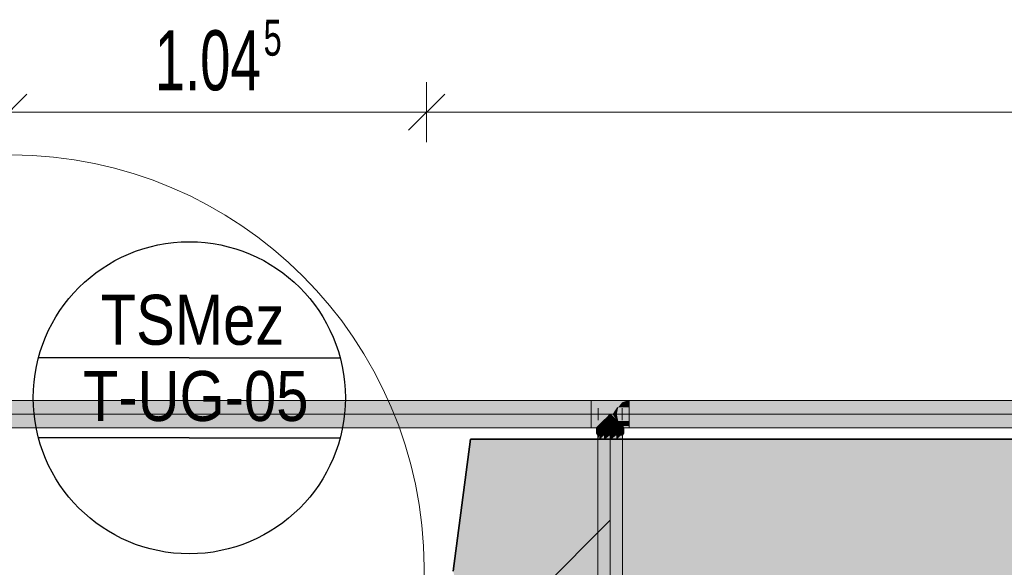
# Model space of a CAD drawing. Extents: x 69 to 739, y -141 to 453.
# Tile 38 of 48: x 231 to 281, y 293 to 321. Entities that reach past the tile are written whole.
import ezdxf

# ---------------------------------------------------------------- set-up
doc = ezdxf.new("R2010")
doc.units = 0
doc.layers.get('0').update_dxf_attribs({"lineweight": 5})
for name, color, linetype, lineweight in [('0-Shading', 7, 'Continuous', 5), ('5_UG-BESTAND', 7, 'Continuous', 25), ('5_UG-NEU', 7, 'Continuous', 25), ('5_UG-TEXT-MASS', 7, 'Continuous', 25), ('5_UG-TÜRSTEMPEL', 7, 'Continuous', 25)]:
    doc.layers.add(name, color=color, linetype=linetype, lineweight=lineweight)
for name, color, linetype, lineweight, true_color in [('Ausgeblendet', 3, 'Continuous', 35, 0x00ff00), ('S_Kaltwasser', 7, 'Continuous', 18, 0x006000), ('S_Kaltwasser_Beschriftung', 7, 'Continuous', 18, 0x005e00)]:
    doc.layers.add(name, color=color, linetype=linetype, lineweight=lineweight, true_color=true_color)
doc.styles.get("Standard").update_dxf_attribs({"font": 'arial.ttf'})

# ---------------------------------------------------------------- blocks, each defined once
blk = doc.blocks.new('Shading-A06HSZP5NL', base_point=(467.527, 214.199))
at = {"layer": '0-Shading', "color": 98, "true_color": 0x003c00}
for points in [[(176.663, 301.674), (177.119, 301.583), (242.524, 301.674), (241.255, 301.583)], [(241.255, 301.583), (259.873, 301.583), (242.524, 301.674), (259.873, 301.674)], [(261.675, 301.674), (259.873, 301.674), (261.414, 301.583), (259.873, 301.583)], [(261.777, 301.674), (261.675, 301.674), (261.777, 301.583), (261.414, 301.583)], [(261.777, 301.674), (261.777, 301.583), (299.381, 301.674), (299.041, 301.583)], [(179.962, 300.406), (179.946, 300.314), (241.255, 300.406), (242.524, 300.314)], [(242.524, 300.314), (259.873, 300.314), (241.255, 300.406), (259.873, 300.406)], [(259.873, 300.406), (259.873, 300.314), (261.777, 300.406), (261.777, 300.314)], [(261.777, 300.406), (261.777, 300.314), (299.041, 300.406), (299.381, 300.314)], [(260.288, 299.952), (260.205, 299.952), (260.205, 299.703)], [(260.205, 299.272), (260.288, 299.703), (260.205, 299.703), (260.288, 299.952)], [(260.205, 298.773), (260.288, 299.272), (260.205, 299.272), (260.288, 299.703)], [(261.445, 299.952), (261.362, 299.952), (261.445, 289.27), (261.362, 289.27)], [(260.205, 298.342), (260.288, 298.773), (260.205, 298.773), (260.288, 299.272)], [(260.205, 298.092), (260.288, 298.342), (260.205, 298.342), (260.288, 298.773)], [(260.288, 289.27), (260.288, 298.342), (260.205, 289.27), (260.205, 298.092)]]:
    blk.add_solid(points, dxfattribs=at)
at = {"layer": '0-Shading', "color": 98, "true_color": 0x005100}
for points in [[(177.119, 301.583), (177.892, 301.334), (241.255, 301.583), (240.327, 301.334)], [(240.327, 301.334), (259.873, 301.334), (241.255, 301.583), (259.873, 301.583)], [(261.25, 301.37), (261.414, 301.583), (259.873, 301.334), (259.873, 301.583)], [(261.25, 301.37), (259.873, 301.334), (261.165, 301.334)], [(261.223, 301.334), (261.25, 301.37), (261.165, 301.334)], [(261.777, 301.583), (261.414, 301.583), (261.777, 301.334), (261.223, 301.334)], [(261.777, 301.583), (261.777, 301.334), (299.041, 301.583), (298.792, 301.334)], [(179.534, 300.654), (179.962, 300.406), (240.327, 300.654), (241.255, 300.406)], [(241.255, 300.406), (259.873, 300.406), (240.327, 300.654), (259.873, 300.654)], [(261.223, 300.654), (259.873, 300.654), (261.414, 300.406), (259.873, 300.406)], [(261.777, 300.654), (261.223, 300.654), (261.777, 300.406), (261.414, 300.406)], [(261.777, 300.654), (261.777, 300.406), (298.792, 300.654), (299.041, 300.406)], [(260.515, 299.952), (260.288, 299.952), (260.288, 299.703)], [(260.288, 299.272), (260.515, 299.703), (260.288, 299.703), (260.515, 299.952)], [(260.288, 298.773), (260.515, 299.272), (260.288, 299.272), (260.515, 299.703)], [(261.362, 299.952), (261.135, 299.952), (261.135, 299.703)], [(261.362, 289.27), (261.362, 299.952), (261.135, 289.27), (261.135, 299.703)], [(260.288, 298.342), (260.515, 298.773), (260.288, 298.773), (260.515, 299.272)], [(260.515, 289.27), (260.515, 298.773), (260.288, 289.27), (260.288, 298.342)]]:
    blk.add_solid(points, dxfattribs=at)
at = {"layer": '0-Shading', "color": 98, "true_color": 0x005e00}
for points in [[(177.892, 301.334), (178.776, 300.994), (240.327, 301.334), (239.987, 300.994)], [(239.987, 300.994), (259.873, 300.994), (240.327, 301.334), (259.873, 301.334)], [(261.165, 301.334), (259.873, 301.334), (260.945, 300.994), (259.873, 300.994)], [(261.153, 300.994), (261.223, 301.334), (260.945, 300.994), (261.165, 301.334)], [(261.777, 301.334), (261.223, 301.334), (261.777, 300.994), (261.153, 300.994)], [(261.777, 301.334), (261.777, 300.994), (298.792, 301.334), (298.701, 300.994)], [(178.776, 300.994), (179.534, 300.654), (239.987, 300.994), (240.327, 300.654)], [(240.327, 300.654), (259.873, 300.654), (239.987, 300.994), (259.873, 300.994)], [(260.945, 300.994), (259.873, 300.994), (261.165, 300.654), (259.873, 300.654)], [(261.223, 300.654), (261.153, 300.994), (261.165, 300.654), (260.945, 300.994)], [(261.777, 300.994), (261.153, 300.994), (261.777, 300.654), (261.223, 300.654)], [(261.777, 300.994), (261.777, 300.654), (298.701, 300.994), (298.792, 300.654)], [(260.825, 299.952), (260.515, 299.952), (260.515, 299.703)], [(260.515, 299.272), (260.825, 299.703), (260.515, 299.703), (260.825, 299.952)], [(260.515, 298.773), (260.825, 299.272), (260.515, 299.272), (260.825, 299.703)], [(261.135, 299.952), (260.825, 299.952), (260.825, 299.703)], [(260.825, 299.272), (261.135, 299.703), (260.825, 299.703), (261.135, 299.952)], [(261.135, 289.27), (261.135, 299.703), (260.825, 289.27), (260.825, 299.272)], [(260.825, 289.27), (260.825, 299.272), (260.515, 289.27), (260.515, 298.773)]]:
    blk.add_solid(points, dxfattribs=at)
at = {"layer": '0-Shading', "color": 98, "true_color": 0x005c00}
for points in [[(260.649, 300.818), (260.485, 300.654), (260.649, 300.722)], [(260.485, 300.654), (260.485, 300.472), (260.649, 300.722), (260.649, 300.49)], [(261.165, 300.654), (261.001, 300.818), (261.001, 300.722)], [(261.165, 300.654), (261.001, 300.722), (261.165, 300.472), (261.001, 300.49)], [(260.649, 300.49), (260.485, 300.472), (260.649, 300.078), (260.485, 300.042)], [(261.165, 300.472), (261.001, 300.49), (261.165, 300.042), (261.001, 300.078)], [(260.485, 300.042), (260.649, 300.042), (260.649, 300.078)], [(261.001, 300.078), (261.001, 300.042), (261.165, 300.042)]]:
    blk.add_solid(points, dxfattribs=at)
at = {"layer": '0-Shading', "color": 98, "true_color": 0x005f00}
for points in [[(260.825, 300.994), (260.649, 300.818), (260.825, 300.746), (260.649, 300.722)], [(260.649, 300.722), (260.649, 300.49), (260.825, 300.746), (260.825, 300.497)], [(261.001, 300.818), (260.825, 300.994), (261.001, 300.722), (260.825, 300.746)], [(260.825, 300.746), (260.825, 300.497), (261.001, 300.722), (261.001, 300.49)], [(260.825, 300.497), (260.649, 300.49), (260.825, 300.042), (260.649, 300.078)], [(261.001, 300.49), (260.825, 300.497), (261.001, 300.078), (260.825, 300.042)], [(260.649, 300.078), (260.649, 300.042), (260.825, 300.042)], [(260.825, 300.042), (261.001, 300.042), (261.001, 300.078)]]:
    blk.add_solid(points, dxfattribs=at)
at = {"layer": '0-Shading', "color": 98, "true_color": 0x003600}
for points in [[(260.145, 300.314), (260.145, 300.042), (260.168, 300.338), (260.168, 300.078)], [(261.482, 300.338), (261.482, 300.078), (261.505, 300.314), (261.505, 300.042)], [(260.145, 300.042), (260.168, 300.042), (260.168, 300.078)], [(261.482, 300.078), (261.482, 300.042), (261.505, 300.042)]]:
    blk.add_solid(points, dxfattribs=at)
at = {"layer": '0-Shading', "color": 98, "true_color": 0x004200}
for points in [[(260.168, 300.338), (260.168, 300.078), (260.236, 300.406), (260.236, 300.042)], [(261.414, 300.406), (261.414, 300.042), (261.482, 300.338), (261.482, 300.078)], [(260.168, 300.078), (260.168, 300.042), (260.236, 300.042)], [(261.414, 300.042), (261.482, 300.042), (261.482, 300.078)]]:
    blk.add_solid(points, dxfattribs=at)
at = {"layer": '0-Shading', "color": 98, "true_color": 0x004d00}
for points in [[(260.236, 300.406), (260.344, 300.443), (260.344, 300.514)], [(260.344, 300.443), (260.236, 300.406), (260.344, 300.078), (260.236, 300.042)], [(261.306, 300.514), (261.306, 300.443), (261.414, 300.406)], [(261.414, 300.406), (261.306, 300.443), (261.414, 300.042), (261.306, 300.078)], [(260.236, 300.042), (260.344, 300.042), (260.344, 300.078)], [(261.306, 300.078), (261.306, 300.042), (261.414, 300.042)]]:
    blk.add_solid(points, dxfattribs=at)
at = {"layer": '0-Shading', "color": 98, "true_color": 0x005600}
for points in [[(260.344, 300.514), (260.344, 300.443), (260.485, 300.654), (260.485, 300.472)], [(260.485, 300.472), (260.344, 300.443), (260.485, 300.042), (260.344, 300.078)], [(261.165, 300.654), (261.165, 300.472), (261.306, 300.514), (261.306, 300.443)], [(261.306, 300.443), (261.165, 300.472), (261.306, 300.078), (261.165, 300.042)], [(260.344, 300.078), (260.344, 300.042), (260.485, 300.042)], [(260.825, 300.042), (260.485, 300.042), (260.825, 299.952), (260.515, 299.952)], [(261.165, 300.042), (260.825, 300.042), (261.135, 299.952), (260.825, 299.952)], [(261.165, 300.042), (261.306, 300.042), (261.306, 300.078)]]:
    blk.add_solid(points, dxfattribs=at)
at = {"layer": '0-Shading', "color": 98, "true_color": 0x003a00}
for points in [[(260.236, 300.042), (260.145, 300.042), (260.288, 299.952), (260.205, 299.952)], [(261.505, 300.042), (261.414, 300.042), (261.445, 299.952), (261.362, 299.952)]]:
    blk.add_solid(points, dxfattribs=at)
at = {"layer": '0-Shading', "color": 98, "true_color": 0x004c00}
for points in [[(260.485, 300.042), (260.236, 300.042), (260.515, 299.952), (260.288, 299.952)], [(261.414, 300.042), (261.165, 300.042), (261.362, 299.952), (261.135, 299.952)]]:
    blk.add_solid(points, dxfattribs=at)
blk = doc.blocks.new('Referenz-A06HSZPONL', base_point=(0, -118.617))
at = {"layer": '5_UG-BESTAND', "color": 0, "lineweight": 35}
for p, q in [((253.845, 299.739), (252.977, 293.138)), ((321.789, 299.739), (253.845, 299.739))]:
    blk.add_line(p, q, dxfattribs=at)
at = {"layer": '5_UG-NEU', "color": 0, "lineweight": 13}
blk.add_line((251.519, 293.339), (251.519, 292.939), dxfattribs=at)
blk.add_ellipse((230.835, 293.271), major_axis=(20.684, 0.068), ratio=1, start_param=0, end_param=1.564261, dxfattribs=at)
at = {"layer": '5_UG-TEXT-MASS', "color": 0, "lineweight": 13}
for p, q in [((251.65, 316.087), (251.65, 317.587)), ((229.871, 315.187), (231.671, 316.987)), ((250.75, 315.187), (252.55, 316.987)), ((230.771, 316.087), (251.65, 316.087)), ((251.65, 316.087), (251.65, 314.587)), ((251.65, 316.087), (321.789, 316.087))]:
    blk.add_line(p, q, dxfattribs=at)
at = {"layer": '5_UG-TÜRSTEMPEL', "color": 0, "lineweight": -2}
for p, q in [((239.788, 303.813), (232.249, 303.813)), ((239.788, 303.813), (247.327, 303.813)), ((239.788, 299.813), (232.249, 299.813)), ((239.788, 299.813), (247.327, 299.813))]:
    blk.add_line(p, q, dxfattribs=at)
blk.add_circle((239.788, 301.813), 7.8, dxfattribs=at)
at = {"layer": 'Ausgeblendet', "color": 0, "linetype": 'Continuous', "lineweight": 13, "ltscale": 0.13}
for points in [[(253.845, 289.761), (252.977, 293.138), (253.845, 299.739)], [(253.845, 289.761), (253.845, 299.739), (321.608, 289.761)], [(321.608, 289.761), (253.845, 299.739), (321.608, 299.739)]]:
    blk.add_solid(points, dxfattribs=at)
at = {"layer": '5_UG-TEXT-MASS', "color": 0, "lineweight": -2, "attachment_point": 1}
for s, insert, char_height in [('{\\W0.65;\\fArial;5}', (243.497, 320.717), 1.8), ('{\\W0.65;\\fArial;1.04}', (238.059, 320.186), 3)]:
    blk.add_mtext(s, dxfattribs=dict(at, insert=insert, char_height=char_height))
at = {"layer": '5_UG-TÜRSTEMPEL', "color": 0, "lineweight": -2, "char_height": 2.5, "attachment_point": 1}
for s, insert in [('{\\W0.83;\\fArial;TSMez}', (235.359, 306.965)), ('{\\W0.83;\\fArial;T-UG-05}', (234.471, 303.154))]:
    blk.add_mtext(s, dxfattribs=dict(at, insert=insert))
blk = doc.blocks.new('Sanpress INOX-A06HSZPWNL', base_point=(260.825, 288.402))
at = {"color": 0, "linetype": 'ByBlock', "lineweight": -2, "ltscale": 0.18}
blk.add_line((260.825, 288.402), (260.825, 300.994), dxfattribs=at)
blk = doc.blocks.new('Bauteilbeschriftung-A06HSZPYNL', base_point=(215.598, 269.432))
at = {"color": 0, "linetype": 'ByBlock', "lineweight": -2, "ltscale": 0.18}
blk.add_line((254.559, 289.432), (260.825, 295.698), dxfattribs=at)
at = {"color": 0, "lineweight": -2}
for p, q in [((215.598, 289.432), (254.559, 289.432)), ((215.598, 269.432), (215.598, 289.432)), ((254.559, 289.432), (254.559, 269.432)), ((215.598, 284.432), (254.559, 284.432)), ((215.598, 279.432), (254.559, 279.432)), ((215.598, 274.432), (254.559, 274.432)), ((254.559, 269.432), (215.598, 269.432))]:
    blk.add_line(p, q, dxfattribs=at)
at = {"color": 0, "linetype": 'ByBlock', "lineweight": -2, "ltscale": 0.18, "char_height": 2, "attachment_point": 1}
for s, insert in [('{\\fArial;DN 20}', (216.264, 287.932)), ('{\\fArial;Mitte Bauteil = 227 cm ab FFB}', (216.264, 282.932)), ('{\\fArial;VR = 0.43 l/s}', (216.264, 277.932)), ('{\\fArial;Sanpress INOX}', (216.264, 272.932))]:
    blk.add_mtext(s, dxfattribs=dict(at, insert=insert))
blk = doc.blocks.new('Sanpress INOX-A06HSZQ4NL', base_point=(260.825, 300.395))
at = {"color": 0, "linetype": 'ByBlock', "lineweight": -2, "ltscale": 0.18}
blk.add_line((319.852, 300.994), (260.825, 300.994), dxfattribs=at)
blk = doc.blocks.new('Sanpress INOX-A06HSZQKNL', base_point=(128.907, 144.927))
at = {"color": 0, "linetype": 'ByBlock', "lineweight": -2, "ltscale": 0.18}
blk.add_line((260.825, 300.994), (128.907, 300.994), dxfattribs=at)
blk = doc.blocks.new('T-Stück-A06HSZQQNL', base_point=(260.225, 300.394))
at = {"color": 0, "lineweight": -2}
for p, q in [((260.225, 301.294), (260.225, 300.694)), ((261.425, 300.694), (261.425, 301.294)), ((260.525, 300.394), (261.125, 300.394))]:
    blk.add_line(p, q, dxfattribs=at)
blk = doc.blocks.new('Geometrie-A06HSZRCNL', base_point=(128.227, 144.777))
at = {"layer": 'S_Kaltwasser'}
for p, q in [((259.873, 301.674), (129.927, 301.674)), ((259.873, 301.276), (259.873, 301.674)), ((261.777, 301.674), (259.873, 301.674)), ((259.873, 301.674), (259.873, 301.276)), ((318.832, 301.674), (261.777, 301.674)), ((261.777, 301.276), (261.777, 301.674)), ((261.777, 301.674), (261.777, 301.276)), ((259.873, 300.713), (259.873, 301.276)), ((259.873, 301.276), (259.873, 300.713)), ((261.777, 300.713), (261.777, 301.276)), ((261.777, 301.276), (261.777, 300.713)), ((259.873, 300.314), (259.873, 300.713)), ((259.873, 300.713), (259.873, 300.314)), ((260.485, 300.654), (260.649, 300.818)), ((260.649, 300.818), (260.485, 300.654)), ((260.649, 300.818), (260.825, 300.994)), ((260.825, 300.994), (260.649, 300.818)), ((260.825, 300.994), (261.001, 300.818)), ((261.001, 300.818), (260.825, 300.994)), ((261.001, 300.818), (261.165, 300.654)), ((261.165, 300.654), (261.001, 300.818)), ((261.777, 300.314), (261.777, 300.713)), ((261.777, 300.713), (261.777, 300.314)), ((129.927, 300.314), (259.873, 300.314)), ((259.873, 300.314), (261.777, 300.314)), ((260.145, 300.314), (260.168, 300.338)), ((260.168, 300.338), (260.145, 300.314)), ((260.145, 300.042), (260.145, 300.314)), ((260.168, 300.338), (260.236, 300.406)), ((260.236, 300.406), (260.168, 300.338)), ((260.236, 300.406), (260.344, 300.514)), ((260.344, 300.514), (260.236, 300.406)), ((260.344, 300.514), (260.485, 300.654)), ((260.485, 300.654), (260.344, 300.514)), ((261.165, 300.654), (261.306, 300.514)), ((261.306, 300.514), (261.165, 300.654)), ((261.306, 300.514), (261.414, 300.406)), ((261.414, 300.406), (261.306, 300.514)), ((261.414, 300.406), (261.482, 300.338)), ((261.482, 300.338), (261.414, 300.406)), ((261.482, 300.338), (261.505, 300.314)), ((261.505, 300.314), (261.482, 300.338)), ((261.505, 300.042), (261.505, 300.314)), ((261.777, 300.314), (318.832, 300.314)), ((260.145, 300.042), (261.505, 300.042)), ((260.145, 300.042), (260.205, 299.952)), ((260.145, 300.042), (260.168, 300.042)), ((260.168, 300.042), (260.145, 300.042)), ((260.168, 300.042), (260.236, 300.042)), ((260.236, 300.042), (260.168, 300.042)), ((260.205, 299.952), (261.445, 299.952)), ((260.205, 299.952), (260.205, 289.27)), ((260.568, 299.952), (260.205, 299.952)), ((260.236, 300.042), (260.344, 300.042)), ((260.344, 300.042), (260.236, 300.042)), ((260.344, 300.042), (260.485, 300.042)), ((260.485, 300.042), (260.344, 300.042)), ((260.485, 300.042), (260.649, 300.042)), ((260.649, 300.042), (260.485, 300.042)), ((261.082, 299.952), (260.568, 299.952)), ((260.649, 300.042), (260.825, 300.042)), ((260.825, 300.042), (260.649, 300.042)), ((260.825, 300.042), (261.001, 300.042)), ((261.001, 300.042), (260.825, 300.042)), ((261.001, 300.042), (261.165, 300.042)), ((261.165, 300.042), (261.001, 300.042)), ((261.445, 299.952), (261.082, 299.952)), ((261.165, 300.042), (261.306, 300.042)), ((261.306, 300.042), (261.165, 300.042)), ((261.306, 300.042), (261.414, 300.042)), ((261.414, 300.042), (261.306, 300.042)), ((261.414, 300.042), (261.482, 300.042)), ((261.482, 300.042), (261.414, 300.042)), ((261.505, 300.042), (261.445, 299.952)), ((261.445, 289.27), (261.445, 299.952)), ((261.482, 300.042), (261.505, 300.042)), ((261.505, 300.042), (261.482, 300.042))]:
    blk.add_line(p, q, dxfattribs=at)

msp = doc.modelspace()

# ---------------------------------------------------------------- block references
at = {"color": 251, "lineweight": 25, "ltscale": 0.25, "true_color": 0x585858}
msp.add_blockref('Referenz-A06HSZPONL', (0, -118.617), dxfattribs=at)
msp.add_blockref('Shading-A06HSZP5NL', (467.527, 214.199))
at = {"linetype": 'Continuous', "ltscale": 0.13}
msp.add_blockref('Geometrie-A06HSZRCNL', (128.227, 144.777), dxfattribs=at)
at = {"layer": 'S_Kaltwasser', "ltscale": 0.18}
for name, p in [('Sanpress INOX-A06HSZQ4NL', (260.825, 300.395)), ('T-Stück-A06HSZQQNL', (260.225, 300.394)), ('Sanpress INOX-A06HSZQKNL', (128.907, 144.927)), ('Sanpress INOX-A06HSZPWNL', (260.825, 288.402))]:
    msp.add_blockref(name, p, dxfattribs=at)
at = {"layer": 'S_Kaltwasser_Beschriftung', "ltscale": 0.18}
msp.add_blockref('Bauteilbeschriftung-A06HSZPYNL', (215.598, 269.432), dxfattribs=at)

doc.saveas('drawing.dxf')
